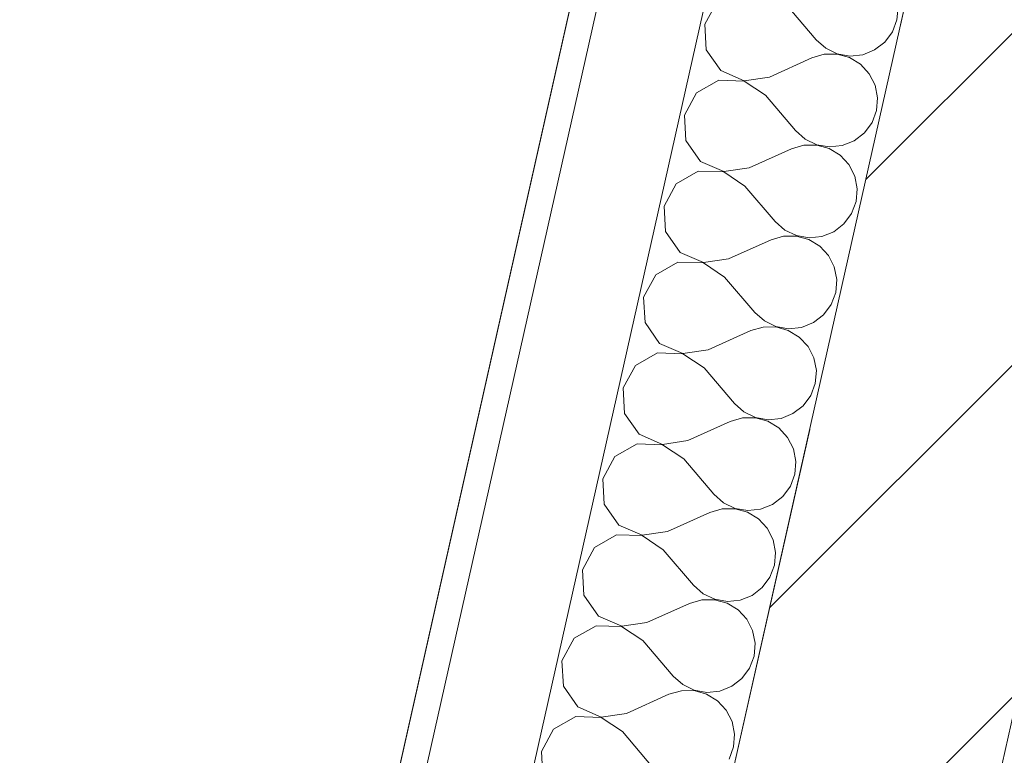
# Model space of a CAD drawing. Header units: millimetres. Extents: x -7145539 to 8272368, y 6117771 to 6337028.
# Tile 36 of 213: x -6876793 to -6876038, y 6137591 to 6138155. Entities that reach past the tile are written whole.
import ezdxf
from ezdxf.enums import TextEntityAlignment as Align

# ---------------------------------------------------------------- set-up
doc = ezdxf.new("R2010")
doc.units = ezdxf.units.MM
doc.header["$MEASUREMENT"] = 0
doc.linetypes.add('Штрихпунктирная', pattern=[670.277762, 352.777767, -176.388884, 0, -141.111112])
for name, color, linetype in [('АР-Стены_внешние_.АР', 7, 'Continuous'), ('АР-Чертеж-Оси_Осевые размеры.АР', 7, 'Continuous'), ('АР-Чертеж-Размеры.АР', 7, 'Continuous')]:
    doc.layers.add(name, color=color, linetype=linetype)
for name, color, linetype, lineweight in [('АР-Стены_внешние_.АР_Ном._пера__1', 7, 'Continuous', 30), ('АР-Стены_внешние_.АР_Ном._пера__120', 7, 'Continuous', 0), ('АР-Чертеж-Оси_Осевые размеры.АР_Ном._пера__120', 7, 'Continuous', 0), ('АР-Чертеж-Размеры.АР_Ном._пера__1', 7, 'Continuous', 0)]:
    doc.layers.add(name, color=color, linetype=linetype, lineweight=lineweight)
doc.styles.add('РЎР“Р•РќР•Р\xa0Р\x98Р\xa0_РЎРўР\x98Р›Р¬_2', font='GOTHIC.TTF')
doc.styles.add('РЎР“Р•РќР•Р\xa0Р\x98Р\xa0_РЎРўР\x98Р›Р¬_6', font='GOST_Common.ttf')
doc.dimstyles.new('СГЕНЕРИР_СТИЛЬ__5', dxfattribs={"dimtxt": 150, "dimasz": 237.5, "dimexe": 0.18, "dimexo": 0.0625, "dimgap": 0, "dimtad": 1, "dimdec": 0, "dimzin": 0, "dimdsep": 46, "dimtxsty": 'РЎР“Р•РќР•Р\xa0Р\x98Р\xa0_РЎРўР\x98Р›Р¬_6', "dimblk": 'ARROWHEAD_6', "dimblk1": 'ARROWHEAD_6', "dimblk2": 'ARROWHEAD_6', "dimcen": 0.09, "dimse1": 1, "dimse2": 1, "dimclrd": 7, "dimclre": 7, "dimclrt": 7, "dimazin": 0, "dimtfac": 1, "dimtdec": 4, "dimtmove": 0, "dimatfit": 3, "dimfxl": 1, "dimtolj": 1, "dimtzin": 0, "dimarcsym": 0})
doc.dimstyles.new('СГЕНЕРИР_СТИЛЬ__9', dxfattribs={"dimtxt": 150, "dimasz": 237.5, "dimexe": 0.18, "dimexo": 1000, "dimgap": 0, "dimtad": 1, "dimdec": 0, "dimzin": 0, "dimdsep": 46, "dimtxsty": 'РЎР“Р•РќР•Р\xa0Р\x98Р\xa0_РЎРўР\x98Р›Р¬_6', "dimblk": 'ARROWHEAD_6', "dimblk1": 'ARROWHEAD_6', "dimblk2": 'ARROWHEAD_6', "dimcen": 0.09, "dimclrd": 7, "dimclre": 7, "dimclrt": 7, "dimazin": 0, "dimtfac": 1, "dimtdec": 4, "dimtmove": 0, "dimatfit": 3, "dimfxl": 1, "dimtolj": 1, "dimtzin": 0, "dimarcsym": 0})

# ---------------------------------------------------------------- blocks, each defined once
blk = doc.blocks.new('*X905', base_point=(-6256761.35, 6562677.79))
at = {"layer": 'АР-Стены_внешние_.АР_Ном._пера__1', "color": 7, "linetype": 'Continuous', "lineweight": 0}
for p, q in [((-6876258.24, 6138168.23), (-6876267.56, 6138151.08)), ((-6876205.54, 6138166.44), (-6876182.36, 6138139.27)), ((-6876120.34, 6138154.62), (-6876119.53, 6138164.44)), ((-6876123.81, 6138145.4), (-6876120.34, 6138154.62)), ((-6876267.56, 6138151.08), (-6876266.47, 6138131.6)), ((-6876129.66, 6138137.47), (-6876123.81, 6138145.4)), ((-6876182.36, 6138139.27), (-6876174.99, 6138132.73)), ((-6876137.46, 6138131.45), (-6876129.66, 6138137.47)), ((-6876266.47, 6138131.6), (-6876255.29, 6138115.59)), ((-6876174.99, 6138132.73), (-6876166.11, 6138128.45)), ((-6876146.61, 6138127.78), (-6876137.46, 6138131.45)), ((-6876218.06, 6138110.68), (-6876185.49, 6138125.33)), ((-6876176.03, 6138128.09), (-6876185.49, 6138125.33)), ((-6876166.18, 6138128.17), (-6876176.03, 6138128.09)), ((-6876156.68, 6138125.54), (-6876166.18, 6138128.17)), ((-6876166.11, 6138128.45), (-6876156.41, 6138126.76)), ((-6876148.26, 6138120.43), (-6876156.68, 6138125.54)), ((-6876156.41, 6138126.76), (-6876146.61, 6138127.78)), ((-6876255.29, 6138115.59), (-6876237.37, 6138107.85)), ((-6876141.56, 6138113.2), (-6876148.26, 6138120.43)), ((-6876256.95, 6138108.23), (-6876273.89, 6138098.54)), ((-6876237.44, 6138107.57), (-6876256.95, 6138108.23)), ((-6876221.19, 6138096.75), (-6876237.44, 6138107.57)), ((-6876237.37, 6138107.85), (-6876218.06, 6138110.68)), ((-6876137.09, 6138104.42), (-6876141.56, 6138113.2)), ((-6876135.18, 6138094.75), (-6876137.09, 6138104.42)), ((-6876273.89, 6138098.54), (-6876283.21, 6138081.39)), ((-6876221.19, 6138096.75), (-6876198.01, 6138069.58)), ((-6876136, 6138084.93), (-6876135.18, 6138094.75)), ((-6876139.46, 6138075.71), (-6876136, 6138084.93)), ((-6876283.21, 6138081.39), (-6876282.12, 6138061.9)), ((-6876198.01, 6138069.58), (-6876190.64, 6138063.04)), ((-6876145.32, 6138067.78), (-6876139.46, 6138075.71)), ((-6876282.12, 6138061.9), (-6876270.95, 6138045.9)), ((-6876190.64, 6138063.04), (-6876181.77, 6138058.76)), ((-6876162.26, 6138058.09), (-6876153.11, 6138061.76)), ((-6876153.11, 6138061.76), (-6876145.32, 6138067.78)), ((-6876233.71, 6138040.99), (-6876201.14, 6138055.64)), ((-6876191.68, 6138058.4), (-6876201.14, 6138055.64)), ((-6876181.83, 6138058.47), (-6876191.68, 6138058.4)), ((-6876172.33, 6138055.85), (-6876181.83, 6138058.47)), ((-6876181.77, 6138058.76), (-6876172.06, 6138057.07)), ((-6876163.91, 6138050.73), (-6876172.33, 6138055.85)), ((-6876172.06, 6138057.07), (-6876162.26, 6138058.09)), ((-6876157.21, 6138043.51), (-6876163.91, 6138050.73)), ((-6876270.95, 6138045.9), (-6876253.03, 6138038.16)), ((-6876253.03, 6138038.16), (-6876233.71, 6138040.99)), ((-6876152.74, 6138034.73), (-6876157.21, 6138043.51)), ((-6876272.6, 6138038.54), (-6876289.54, 6138028.85)), ((-6876253.09, 6138037.88), (-6876272.6, 6138038.54)), ((-6876236.85, 6138027.05), (-6876253.09, 6138037.88)), ((-6876150.84, 6138025.06), (-6876152.74, 6138034.73)), ((-6876289.54, 6138028.85), (-6876298.86, 6138011.7)), ((-6876236.85, 6138027.05), (-6876213.66, 6137999.88)), ((-6876151.65, 6138015.24), (-6876150.84, 6138025.06)), ((-6876298.86, 6138011.7), (-6876297.77, 6137992.21)), ((-6876155.11, 6138006.02), (-6876151.65, 6138015.24)), ((-6876160.97, 6137998.09), (-6876155.11, 6138006.02)), ((-6876213.66, 6137999.88), (-6876206.3, 6137993.34)), ((-6876168.76, 6137992.06), (-6876160.97, 6137998.09)), ((-6876297.77, 6137992.21), (-6876286.6, 6137976.21)), ((-6876249.37, 6137971.3), (-6876216.79, 6137985.95)), ((-6876207.34, 6137988.71), (-6876216.79, 6137985.95)), ((-6876197.48, 6137988.78), (-6876207.34, 6137988.71)), ((-6876206.3, 6137993.34), (-6876197.42, 6137989.06)), ((-6876187.98, 6137986.16), (-6876197.48, 6137988.78)), ((-6876197.42, 6137989.06), (-6876187.71, 6137987.37)), ((-6876179.56, 6137981.04), (-6876187.98, 6137986.16)), ((-6876187.71, 6137987.37), (-6876177.91, 6137988.4)), ((-6876177.91, 6137988.4), (-6876168.76, 6137992.06)), ((-6876172.86, 6137973.82), (-6876179.56, 6137981.04)), ((-6876286.6, 6137976.21), (-6876268.68, 6137968.46)), ((-6876268.68, 6137968.46), (-6876249.37, 6137971.3)), ((-6876168.39, 6137965.04), (-6876172.86, 6137973.82)), ((-6876288.25, 6137968.85), (-6876305.19, 6137959.16)), ((-6876268.74, 6137968.18), (-6876288.25, 6137968.85)), ((-6876252.5, 6137957.36), (-6876268.74, 6137968.18)), ((-6876166.49, 6137955.37), (-6876168.39, 6137965.04)), ((-6876305.19, 6137959.16), (-6876314.51, 6137942.01)), ((-6876252.5, 6137957.36), (-6876229.32, 6137930.19)), ((-6876167.3, 6137945.55), (-6876166.49, 6137955.37)), ((-6876314.51, 6137942.01), (-6876313.42, 6137922.52)), ((-6876170.77, 6137936.32), (-6876167.3, 6137945.55)), ((-6876176.62, 6137928.4), (-6876170.77, 6137936.32)), ((-6876229.32, 6137930.19), (-6876221.95, 6137923.65)), ((-6876184.42, 6137922.37), (-6876176.62, 6137928.4)), ((-6876313.42, 6137922.52), (-6876302.25, 6137906.51)), ((-6876222.99, 6137919.02), (-6876232.45, 6137916.25)), ((-6876213.14, 6137919.09), (-6876222.99, 6137919.02)), ((-6876221.95, 6137923.65), (-6876213.07, 6137919.37)), ((-6876203.64, 6137916.47), (-6876213.14, 6137919.09)), ((-6876213.07, 6137919.37), (-6876203.36, 6137917.68)), ((-6876203.36, 6137917.68), (-6876193.56, 6137918.71)), ((-6876193.56, 6137918.71), (-6876184.42, 6137922.37)), ((-6876265.02, 6137901.61), (-6876232.45, 6137916.25)), ((-6876195.22, 6137911.35), (-6876203.64, 6137916.47)), ((-6876188.52, 6137904.12), (-6876195.22, 6137911.35)), ((-6876302.25, 6137906.51), (-6876284.33, 6137898.77)), ((-6876184.04, 6137895.34), (-6876188.52, 6137904.12)), ((-6876303.9, 6137899.15), (-6876320.85, 6137889.46)), ((-6876284.39, 6137898.49), (-6876303.9, 6137899.15)), ((-6876268.15, 6137887.67), (-6876284.39, 6137898.49)), ((-6876284.33, 6137898.77), (-6876265.02, 6137901.61)), ((-6876320.85, 6137889.46), (-6876330.17, 6137872.31)), ((-6876182.14, 6137885.68), (-6876184.04, 6137895.34)), ((-6876268.15, 6137887.67), (-6876244.97, 6137860.5)), ((-6876182.95, 6137875.85), (-6876182.14, 6137885.68)), ((-6876186.42, 6137866.63), (-6876182.95, 6137875.85)), ((-6876330.17, 6137872.31), (-6876329.08, 6137852.83)), ((-6876192.27, 6137858.7), (-6876186.42, 6137866.63)), ((-6876244.97, 6137860.5), (-6876237.6, 6137853.96)), ((-6876200.07, 6137852.68), (-6876192.27, 6137858.7)), ((-6876329.08, 6137852.83), (-6876317.9, 6137836.82)), ((-6876237.6, 6137853.96), (-6876228.72, 6137849.68)), ((-6876209.22, 6137849.01), (-6876200.07, 6137852.68)), ((-6876280.67, 6137831.91), (-6876248.1, 6137846.56)), ((-6876238.64, 6137849.32), (-6876248.1, 6137846.56)), ((-6876228.79, 6137849.4), (-6876238.64, 6137849.32)), ((-6876219.29, 6137846.77), (-6876228.79, 6137849.4)), ((-6876228.72, 6137849.68), (-6876219.02, 6137847.99)), ((-6876210.87, 6137841.66), (-6876219.29, 6137846.77)), ((-6876219.02, 6137847.99), (-6876209.22, 6137849.01)), ((-6876317.9, 6137836.82), (-6876299.98, 6137829.08)), ((-6876204.17, 6137834.43), (-6876210.87, 6137841.66)), ((-6876319.56, 6137829.46), (-6876336.5, 6137819.77)), ((-6876300.05, 6137828.8), (-6876319.56, 6137829.46)), ((-6876283.8, 6137817.98), (-6876300.05, 6137828.8)), ((-6876299.98, 6137829.08), (-6876280.67, 6137831.91)), ((-6876199.7, 6137825.65), (-6876204.17, 6137834.43)), ((-6876197.79, 6137815.98), (-6876199.7, 6137825.65)), ((-6876336.5, 6137819.77), (-6876345.82, 6137802.62)), ((-6876283.8, 6137817.98), (-6876260.62, 6137790.81)), ((-6876198.61, 6137806.16), (-6876197.79, 6137815.98)), ((-6876202.07, 6137796.94), (-6876198.61, 6137806.16)), ((-6876345.82, 6137802.62), (-6876344.73, 6137783.13)), ((-6876260.62, 6137790.81), (-6876253.25, 6137784.27)), ((-6876207.93, 6137789.01), (-6876202.07, 6137796.94)), ((-6876344.73, 6137783.13), (-6876333.56, 6137767.13)), ((-6876253.25, 6137784.27), (-6876244.38, 6137779.99)), ((-6876224.87, 6137779.32), (-6876215.72, 6137782.99)), ((-6876215.72, 6137782.99), (-6876207.93, 6137789.01)), ((-6876296.32, 6137762.22), (-6876263.75, 6137776.87)), ((-6876254.29, 6137779.63), (-6876263.75, 6137776.87)), ((-6876244.44, 6137779.7), (-6876254.29, 6137779.63)), ((-6876234.94, 6137777.08), (-6876244.44, 6137779.7)), ((-6876244.38, 6137779.99), (-6876234.67, 6137778.3)), ((-6876226.52, 6137771.96), (-6876234.94, 6137777.08)), ((-6876234.67, 6137778.3), (-6876224.87, 6137779.32)), ((-6876333.56, 6137767.13), (-6876315.64, 6137759.39)), ((-6876219.82, 6137764.74), (-6876226.52, 6137771.96)), ((-6876335.21, 6137759.77), (-6876352.15, 6137750.08)), ((-6876315.7, 6137759.11), (-6876335.21, 6137759.77)), ((-6876315.64, 6137759.39), (-6876296.32, 6137762.22)), ((-6876215.35, 6137755.96), (-6876219.82, 6137764.74)), ((-6876299.46, 6137748.28), (-6876315.7, 6137759.11)), ((-6876213.45, 6137746.29), (-6876215.35, 6137755.96)), ((-6876352.15, 6137750.08), (-6876361.47, 6137732.93)), ((-6876299.46, 6137748.28), (-6876276.27, 6137721.12)), ((-6876214.26, 6137736.47), (-6876213.45, 6137746.29)), ((-6876361.47, 6137732.93), (-6876360.38, 6137713.44)), ((-6876217.72, 6137727.25), (-6876214.26, 6137736.47)), ((-6876223.58, 6137719.32), (-6876217.72, 6137727.25)), ((-6876276.27, 6137721.12), (-6876268.91, 6137714.57)), ((-6876268.91, 6137714.57), (-6876260.03, 6137710.29)), ((-6876231.37, 6137713.29), (-6876223.58, 6137719.32)), ((-6876360.38, 6137713.44), (-6876349.21, 6137697.44)), ((-6876311.98, 6137692.53), (-6876279.4, 6137707.18)), ((-6876269.95, 6137709.94), (-6876279.4, 6137707.18)), ((-6876260.09, 6137710.01), (-6876269.95, 6137709.94)), ((-6876250.59, 6137707.39), (-6876260.09, 6137710.01)), ((-6876260.03, 6137710.29), (-6876250.32, 6137708.6)), ((-6876242.17, 6137702.27), (-6876250.59, 6137707.39)), ((-6876250.32, 6137708.6), (-6876240.52, 6137709.63)), ((-6876240.52, 6137709.63), (-6876231.37, 6137713.29)), ((-6876235.47, 6137695.05), (-6876242.17, 6137702.27)), ((-6876349.21, 6137697.44), (-6876331.29, 6137689.69)), ((-6876331.29, 6137689.69), (-6876311.98, 6137692.53)), ((-6876231, 6137686.27), (-6876235.47, 6137695.05)), ((-6876350.86, 6137690.08), (-6876367.8, 6137680.39)), ((-6876331.35, 6137689.41), (-6876350.86, 6137690.08)), ((-6876315.11, 6137678.59), (-6876331.35, 6137689.41)), ((-6876229.1, 6137676.6), (-6876231, 6137686.27)), ((-6876367.8, 6137680.39), (-6876377.12, 6137663.24)), ((-6876315.11, 6137678.59), (-6876291.93, 6137651.42)), ((-6876229.91, 6137666.78), (-6876229.1, 6137676.6)), ((-6876377.12, 6137663.24), (-6876376.03, 6137643.75)), ((-6876233.38, 6137657.55), (-6876229.91, 6137666.78)), ((-6876239.23, 6137649.63), (-6876233.38, 6137657.55)), ((-6876291.93, 6137651.42), (-6876284.56, 6137644.88)), ((-6876247.03, 6137643.6), (-6876239.23, 6137649.63)), ((-6876376.03, 6137643.75), (-6876364.86, 6137627.74)), ((-6876285.6, 6137640.25), (-6876295.06, 6137637.48)), ((-6876275.75, 6137640.32), (-6876285.6, 6137640.25)), ((-6876284.56, 6137644.88), (-6876275.68, 6137640.6)), ((-6876266.25, 6137637.7), (-6876275.75, 6137640.32)), ((-6876275.68, 6137640.6), (-6876265.97, 6137638.91)), ((-6876265.97, 6137638.91), (-6876256.17, 6137639.94)), ((-6876256.17, 6137639.94), (-6876247.03, 6137643.6)), ((-6876327.63, 6137622.84), (-6876295.06, 6137637.48)), ((-6876257.83, 6137632.58), (-6876266.25, 6137637.7)), ((-6876251.13, 6137625.35), (-6876257.83, 6137632.58)), ((-6876364.86, 6137627.74), (-6876346.94, 6137620)), ((-6876246.65, 6137616.57), (-6876251.13, 6137625.35)), ((-6876366.51, 6137620.39), (-6876383.46, 6137610.69)), ((-6876347.01, 6137619.72), (-6876366.51, 6137620.39)), ((-6876330.76, 6137608.9), (-6876347.01, 6137619.72)), ((-6876346.94, 6137620), (-6876327.63, 6137622.84)), ((-6876244.75, 6137606.91), (-6876246.65, 6137616.57)), ((-6876383.46, 6137610.69), (-6876392.78, 6137593.54)), ((-6876330.76, 6137608.9), (-6876307.58, 6137581.73)), ((-6876245.56, 6137597.09), (-6876244.75, 6137606.91)), ((-6876249.03, 6137587.86), (-6876245.56, 6137597.09)), ((-6876392.78, 6137593.54), (-6876391.69, 6137574.06))]:
    blk.add_line(p, q, dxfattribs=at)
blk = doc.blocks.new('Стена_242_1', base_point=(-6872901.56, 6151557.19))
at = {"layer": 'АР-Стены_внешние_.АР', "linetype": 'Continuous', "lineweight": 0, "true_color": 0x000000}
h = blk.add_hatch(dxfattribs=at)
h.set_pattern_fill('БЛОКИ_БЕТОННЫЕ_ЭФФЕКТИВН_70', color=18, style=0, pattern_type=2)
h.set_pattern_definition([(45, (-6256761.35, 6562677.8), (-127.27922, 127.27922), [])])
h.paths.add_polyline_path([(-6876190.87, 6136911.64), (-6875632.05, 6139399.75), (-6875827.19, 6139443.58), (-6876386.01, 6136955.47)])
h = blk.add_hatch(dxfattribs=at)
h.set_pattern_fill('ШТУКАТУРКА__ГИПС_01_0001', color=18, style=0, pattern_type=2)
h.set_pattern_definition([(45, (-6256761.35, 6563027.8), (-111.369318, 111.369318), [0, -105, 0, -157.5]), (110, (-6256411.35, 6563027.8), (148.001588, 53.868173), [0, -77, 0, -133])])
h.paths.add_polyline_path([(-6876166.97, 6136926.77), (-6875612.54, 6139395.37), (-6875632.05, 6139399.75), (-6876186.49, 6136931.15)])
at = {"layer": 'АР-Стены_внешние_.АР_Ном._пера__1', "color": 7, "linetype": 'Continuous', "lineweight": 0}
for p, q in [((-6876051.6, 6139493.98), (-6876687.11, 6136664.38)), ((-6875973.55, 6139476.45), (-6876576.19, 6136793.2))]:
    blk.add_line(p, q, dxfattribs=at)
at = {"layer": 'АР-Стены_внешние_.АР_Ном._пера__1', "color": 7, "linetype": 'Continuous', "lineweight": 15}
for p, q in [((-6875827.19, 6139443.58), (-6876386.01, 6136955.47)), ((-6876186.49, 6136931.15), (-6875632.05, 6139399.75))]:
    blk.add_line(p, q, dxfattribs=at)
at = {"layer": 'АР-Стены_внешние_.АР_Ном._пера__1', "color": 7, "linetype": 'Continuous', "lineweight": 0, "flags": 128}
blk.add_lwpolyline([(-6876071.11, 6139498.36), (-6876724.16, 6136590.7)], dxfattribs=at)
at = {"layer": 'АР-Стены_внешние_.АР', "color": 7, "lineweight": 0}
blk.add_blockref('*X905', (-6256761.35, 6562677.79), dxfattribs=at)
blk = doc.blocks.new('Стандартный Маркер Сетки[124]_1', base_point=(-6872883.14, 6152552))
at = {"layer": 'АР-Чертеж-Оси_Осевые размеры.АР_Ном._пера__120', "color": 7, "linetype": 'Штрихпунктирная', "lineweight": 0}
blk.add_line((-6873102.27, 6151576.31), (-6877664.78, 6131261.91), dxfattribs=at)
at = {"layer": 'АР-Чертеж-Оси_Осевые размеры.АР_Ном._пера__120', "color": 7, "lineweight": 0, "style": 'РЎР“Р•РќР•Р\xa0Р\x98Р\xa0_РЎРўР\x98Р›Р¬_2'}
blk.add_attdef('AC_MarkerText_1', text='', height=350, rotation=347.34172, dxfattribs=at).set_placement((-6877923.55, 6129979.45), align=Align.TOP_CENTER)
blk = doc.blocks.new('Стандартный Маркер Сетки[182]_1', base_point=(-6872883.14, 6152552))
at = {"layer": 'АР-Чертеж-Оси_Осевые размеры.АР_Ном._пера__120', "color": 7, "linetype": 'Штрихпунктирная', "lineweight": 0}
blk.add_line((-6873102.27, 6151576.31), (-6877664.78, 6131261.91), dxfattribs=at)
at = {"layer": 'АР-Чертеж-Оси_Осевые размеры.АР_Ном._пера__120', "color": 7, "lineweight": 0, "style": 'РЎР“Р•РќР•Р\xa0Р\x98Р\xa0_РЎРўР\x98Р›Р¬_2'}
blk.add_attdef('AC_MarkerText_1', text='', height=350, rotation=347.34172, dxfattribs=at).set_placement((-6877923.55, 6129979.45), align=Align.TOP_CENTER)
blk = doc.blocks.new('Стандартный Маркер Сетки[183]_1', base_point=(-6872883.14, 6152552))
at = {"layer": 'АР-Чертеж-Оси_Осевые размеры.АР_Ном._пера__120', "color": 7, "linetype": 'Штрихпунктирная', "lineweight": 0}
blk.add_line((-6873102.27, 6151576.31), (-6877664.78, 6131261.91), dxfattribs=at)
at = {"layer": 'АР-Чертеж-Оси_Осевые размеры.АР_Ном._пера__120', "color": 7, "lineweight": 0, "style": 'РЎР“Р•РќР•Р\xa0Р\x98Р\xa0_РЎРўР\x98Р›Р¬_2'}
blk.add_attdef('AC_MarkerText_1', text='', height=350, rotation=347.34172, dxfattribs=at).set_placement((-6877923.55, 6129979.45), align=Align.TOP_CENTER)
blk = doc.blocks.new('Стандартный Маркер Сетки[184]_1', base_point=(-6872883.14, 6152552))
at = {"layer": 'АР-Чертеж-Оси_Осевые размеры.АР_Ном._пера__120', "color": 7, "linetype": 'Штрихпунктирная', "lineweight": 0}
blk.add_line((-6873102.27, 6151576.31), (-6877664.78, 6131261.91), dxfattribs=at)
at = {"layer": 'АР-Чертеж-Оси_Осевые размеры.АР_Ном._пера__120', "color": 7, "lineweight": 0, "style": 'РЎР“Р•РќР•Р\xa0Р\x98Р\xa0_РЎРўР\x98Р›Р¬_2'}
blk.add_attdef('AC_MarkerText_1', text='', height=350, rotation=347.34172, dxfattribs=at).set_placement((-6877923.55, 6129979.45), align=Align.TOP_CENTER)
blk = doc.blocks.new('Стандартный Маркер Сетки[187]_1', base_point=(-6872883.14, 6152552))
at = {"layer": 'АР-Чертеж-Оси_Осевые размеры.АР_Ном._пера__120', "color": 7, "linetype": 'Штрихпунктирная', "lineweight": 0}
blk.add_line((-6873102.27, 6151576.31), (-6877664.78, 6131261.91), dxfattribs=at)
at = {"layer": 'АР-Чертеж-Оси_Осевые размеры.АР_Ном._пера__120', "color": 7, "lineweight": 0, "style": 'РЎР“Р•РќР•Р\xa0Р\x98Р\xa0_РЎРўР\x98Р›Р¬_2'}
blk.add_attdef('AC_MarkerText_1', text='', height=350, rotation=347.34172, dxfattribs=at).set_placement((-6877923.55, 6129979.45), align=Align.TOP_CENTER)
blk = doc.blocks.new('Стандартный Маркер Сетки[195]_1', base_point=(-6872883.14, 6152552))
at = {"layer": 'АР-Чертеж-Оси_Осевые размеры.АР_Ном._пера__120', "color": 7, "linetype": 'Штрихпунктирная', "lineweight": 0}
blk.add_line((-6873102.27, 6151576.31), (-6877664.78, 6131261.91), dxfattribs=at)
at = {"layer": 'АР-Чертеж-Оси_Осевые размеры.АР_Ном._пера__120', "color": 7, "lineweight": 0, "style": 'РЎР“Р•РќР•Р\xa0Р\x98Р\xa0_РЎРўР\x98Р›Р¬_2'}
blk.add_attdef('AC_MarkerText_1', text='', height=350, rotation=347.34172, dxfattribs=at).set_placement((-6877923.55, 6129979.45), align=Align.TOP_CENTER)
blk = doc.blocks.new('Стандартный Маркер Сетки[196]_1', base_point=(-6872883.14, 6152552))
at = {"layer": 'АР-Чертеж-Оси_Осевые размеры.АР_Ном._пера__120', "color": 7, "linetype": 'Штрихпунктирная', "lineweight": 0}
blk.add_line((-6873102.27, 6151576.31), (-6877664.78, 6131261.91), dxfattribs=at)
at = {"layer": 'АР-Чертеж-Оси_Осевые размеры.АР_Ном._пера__120', "color": 7, "lineweight": 0, "style": 'РЎР“Р•РќР•Р\xa0Р\x98Р\xa0_РЎРўР\x98Р›Р¬_2'}
blk.add_attdef('AC_MarkerText_1', text='', height=350, rotation=347.34172, dxfattribs=at).set_placement((-6877923.55, 6129979.45), align=Align.TOP_CENTER)
blk = doc.blocks.new('Стандартный Маркер Сетки[197]_1', base_point=(-6872883.14, 6152552))
at = {"layer": 'АР-Чертеж-Оси_Осевые размеры.АР_Ном._пера__120', "color": 7, "linetype": 'Штрихпунктирная', "lineweight": 0}
blk.add_line((-6873102.27, 6151576.31), (-6877664.78, 6131261.91), dxfattribs=at)
at = {"layer": 'АР-Чертеж-Оси_Осевые размеры.АР_Ном._пера__120', "color": 7, "lineweight": 0, "style": 'РЎР“Р•РќР•Р\xa0Р\x98Р\xa0_РЎРўР\x98Р›Р¬_2'}
blk.add_attdef('AC_MarkerText_1', text='', height=350, rotation=347.34172, dxfattribs=at).set_placement((-6877923.55, 6129979.45), align=Align.TOP_CENTER)
blk = doc.blocks.new('*D1176', base_point=(-6256761.35, 6562677.79))
at = {"layer": 'АР-Чертеж-Размеры.АР_Ном._пера__1', "color": 7, "linetype": 'Continuous', "lineweight": 0, "transparency": 16777216}
for p, q in [((-6874500.8, 6141502.71), (-6874459.71, 6141685.65)), ((-6874406.24, 6141353.35), (-6874595.37, 6141652.06)), ((-6874272.13, 6141451.34), (-6874729.48, 6141554.07)), ((-6875559.3, 6136790.28), (-6874500.8, 6141502.71)), ((-6875653.87, 6136939.63), (-6875464.74, 6136640.92)), ((-6875330.63, 6136738.91), (-6875787.98, 6136841.64)), ((-6875600.4, 6136607.34), (-6875559.3, 6136790.28))]:
    blk.add_line(p, q, dxfattribs=at)
at = {"layer": 'АР-Чертеж-Размеры.АР_Ном._пера__1', "color": 7, "lineweight": 0, "transparency": 16777216, "insert": (-6875113.24, 6138913.02), "char_height": 150, "attachment_point": 7, "rotation": 77.34041, "style": 'РЎР“Р•РќР•Р\xa0Р\x98Р\xa0_РЎРўР\x98Р›Р¬_6'}
blk.add_mtext('\\A1;{\\pql;\\fGOST Common|b0|i0|c204|p0;\\W1.000000;4\xa0830}', dxfattribs=at)
blk = doc.blocks.new('ARROWHEAD_6')
at = {"color": 0, "linetype": 'Continuous', "lineweight": 0}
for p, q in [((-0.5, -0.5), (0.5, 0.5)), ((0, 0), (-1, 0))]:
    blk.add_line(p, q, dxfattribs=at)
blk = doc.blocks.new('*D1249', base_point=(-6256761.35, 6562677.79))
at = {"layer": 'АР-Чертеж-Размеры.АР_Ном._пера__1', "color": 7, "linetype": 'Continuous', "lineweight": 0, "transparency": 16777216}
for p, q in [((-6875636.35, 6143715.87), (-6876120.64, 6141559.59)), ((-6876026.07, 6141410.23), (-6876215.21, 6141708.94)), ((-6876349.32, 6141610.95), (-6875730.38, 6141471.94)), ((-6876120.64, 6141559.59), (-6876558.91, 6139608.2)), ((-6876464.34, 6139458.84), (-6876653.48, 6139757.55)), ((-6876787.59, 6139659.56), (-6876168.65, 6139520.55)), ((-6876558.91, 6139608.2), (-6877216.4, 6136680.78))]:
    blk.add_line(p, q, dxfattribs=at)
at = {"layer": 'АР-Чертеж-Размеры.АР_Ном._пера__1', "color": 7, "lineweight": 0, "transparency": 16777216, "insert": (-6876421.3, 6140357.81), "char_height": 150, "attachment_point": 7, "rotation": 77.34172, "style": 'РЎР“Р•РќР•Р\xa0Р\x98Р\xa0_РЎРўР\x98Р›Р¬_6'}
blk.add_mtext('\\A1;{\\pql;\\fGOST Common|b0|i0|c204|p0;\\W1.000000;2\xa0000}', dxfattribs=at)
blk = doc.blocks.new('*D1250', base_point=(-6256761.35, 6562677.79))
at = {"layer": 'АР-Чертеж-Размеры.АР_Ном._пера__1', "color": 7, "linetype": 'Continuous', "lineweight": 0, "transparency": 16777216}
for p, q in [((-6876464.34, 6139458.84), (-6876653.48, 6139757.55)), ((-6876558.91, 6139608.2), (-6877216.4, 6136680.78)), ((-6877310.97, 6136830.13), (-6877121.83, 6136531.42)), ((-6877445.08, 6136732.14), (-6876826.12, 6136593.12)), ((-6877216.4, 6136680.78), (-6877257.48, 6136497.83))]:
    blk.add_line(p, q, dxfattribs=at)
at = {"layer": 'АР-Чертеж-Размеры.АР_Ном._пера__1', "color": 7, "lineweight": 0, "transparency": 16777216, "insert": (-6876969.18, 6137918.41), "char_height": 150, "attachment_point": 7, "rotation": 77.34172, "style": 'РЎР“Р•РќР•Р\xa0Р\x98Р\xa0_РЎРўР\x98Р›Р¬_6'}
blk.add_mtext('\\A1;{\\pql;\\fGOST Common|b0|i0|c204|p0;\\W1.000000;3\xa0000}', dxfattribs=at)

msp = doc.modelspace()

# ---------------------------------------------------------------- linework, layer by layer
at = {"layer": 'АР-Стены_внешние_.АР_Ном._пера__120', "color": 7, "linetype": 'Continuous', "lineweight": 15}
msp.add_lwpolyline([(-6851524.33, 6146207.3), (-6854998.77, 6146987.64), (-6855119.21, 6146451.37), (-6858074.63, 6147115.14), (-6857228.85, 6150880.93), (-6866156.08, 6152885.89), (-6866615.07, 6150842.18), (-6869649.96, 6151523.79), (-6869470.25, 6152323.92), (-6873011.92, 6153119.36), (-6876728.55, 6136571.21), (-6854736.26, 6131631.84)], dxfattribs=at)

# ---------------------------------------------------------------- block references
at = {"layer": 'АР-Стены_внешние_.АР', "color": 7, "lineweight": 0}
msp.add_blockref('Стена_242_1', (-6872901.56, 6151557.19), dxfattribs=at)
at = {"layer": 'АР-Чертеж-Оси_Осевые размеры.АР', "color": 8, "linetype": 'Continuous', "lineweight": 15}
for name in ['Стандартный Маркер Сетки[124]_1', 'Стандартный Маркер Сетки[182]_1', 'Стандартный Маркер Сетки[183]_1', 'Стандартный Маркер Сетки[184]_1', 'Стандартный Маркер Сетки[187]_1', 'Стандартный Маркер Сетки[195]_1', 'Стандартный Маркер Сетки[196]_1', 'Стандартный Маркер Сетки[197]_1']:
    msp.add_blockref(name, (-6872883.14, 6152552), dxfattribs=at)

# ---------------------------------------------------------------- dimensions: what is measured, and where the dimension line sits
at = {"layer": 'АР-Чертеж-Размеры.АР', "color": 7, "linetype": 'Continuous', "lineweight": 0}
for base, p1, p2, angle, dimstyle, picture, middle, turn in [((-6876558.91, 6139608.2), (-6875632.81, 6141450.02), (-6876071.08, 6139498.63), 257.34172, 'СГЕНЕРИР_СТИЛЬ__9', '*D1249', (-6876438.09, 6140625.31), 77.34172), ((-6874500.8, 6141502.71), (-6876166.97, 6136926.77), (-6873498.77, 6141277.63), 77.34041, 'СГЕНЕРИР_СТИЛЬ__5', '*D1176', (-6875130.03, 6139180.52), 77.34041), ((-6877216.4, 6136680.78), (-6876071.08, 6139498.63), (-6876728.55, 6136571.21), 257.34172, 'СГЕНЕРИР_СТИЛЬ__9', '*D1250', (-6876985.97, 6138185.9), 77.34172)]:
    dim = msp.add_linear_dim(base=base, p1=p1, p2=p2, angle=angle, dimstyle=dimstyle, dxfattribs=at)
    dim.commit()
    dim.dimension.update_dxf_attribs({"geometry": picture, "text_midpoint": middle, "dimtype": 160, "text_rotation": turn})

doc.saveas('drawing.dxf')
